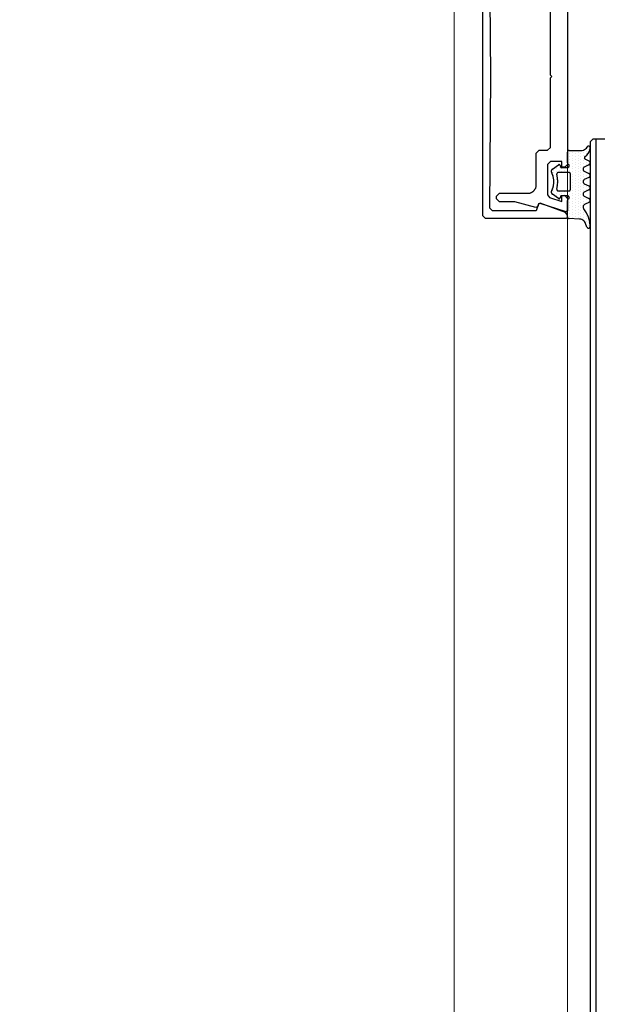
# Model space of a CAD drawing. Extents: x 4615668 to 9294084, y 5325188 to 10688993.
# Tile 162 of 256: x 4635721 to 4635732, y 5332008 to 5332025. Entities that reach past the tile are written whole.
import ezdxf
from ezdxf import colors
from ezdxf.entities.mleader import LeaderData, LeaderLine
from ezdxf.math import Vec2, Vec3

# ---------------------------------------------------------------- set-up
doc = ezdxf.new("R2010")
doc.units = 0
doc.header["$MEASUREMENT"] = 0
doc.layers.add('A_wymiary', color=152, linetype='Continuous', lineweight=5)
doc.layers.add('Wymiat 100', color=251, linetype='Continuous', lineweight=5)
for name, color, linetype in [('CrossSectionsGlass', 7, 'Continuous'), ('CrossSectionsGums', 7, 'Continuous'), ('CrossSectionsProfils', 7, 'Continuous'), ('STOLARKA', 4, 'Continuous')]:
    doc.layers.add(name, color=color, linetype=linetype)
doc.styles.get("Standard").update_dxf_attribs({"font": 'txt.shx'})

# ---------------------------------------------------------------- blocks, each defined once
blk = doc.blocks.new('5032252X', base_point=(219.53, 286.06))
at = {"layer": 'CrossSectionsProfils', "flags": 128}
blk.add_lwpolyline([(242.62, 280.48), (241.63, 276.79), (241.63, 274.06), (241.13, 273.56), (240.63, 273.56), (240.13, 274.06), (240.13, 279.06), (240.12, 279.13), (240.12, 279.19), (240.11, 279.26), (240.1, 279.32), (240.09, 279.39), (240.08, 279.45), (240.06, 279.51), (240.04, 279.58), (240.01, 279.64), (239.99, 279.7), (239.96, 279.76), (239.93, 279.81), (239.89, 279.87), (239.86, 279.92), (239.82, 279.98), (239.78, 280.03), (239.73, 280.08), (239.69, 280.12), (239.64, 280.17), (239.59, 280.21), (239.54, 280.25), (239.49, 280.29), (239.43, 280.33), (239.38, 280.36), (239.32, 280.39), (239.26, 280.42), (239.2, 280.45), (239.14, 280.47), (239.08, 280.49), (239.01, 280.51), (238.95, 280.53), (238.89, 280.54), (238.82, 280.55), (238.76, 280.56), (238.69, 280.56), (238.63, 280.56), (233.03, 280.56), (232.53, 281.06), (232.53, 282.56), (232.03, 283.06), (219.78, 283.06), (219.53, 283.31), (219.28, 283.06), (207.03, 283.06), (206.53, 282.56), (206.53, 281.06), (206.03, 280.56), (200.43, 280.56), (200.36, 280.56), (200.3, 280.56), (200.23, 280.55), (200.17, 280.54), (200.1, 280.53), (200.04, 280.51), (199.98, 280.49), (199.91, 280.47), (199.85, 280.45), (199.79, 280.42), (199.73, 280.39), (199.68, 280.36), (199.62, 280.33), (199.57, 280.29), (199.51, 280.25), (199.46, 280.21), (199.41, 280.17), (199.37, 280.12), (199.32, 280.08), (199.28, 280.03), (199.24, 279.98), (199.2, 279.92), (199.16, 279.87), (199.13, 279.81), (199.1, 279.76), (199.07, 279.7), (199.04, 279.64), (199.02, 279.58), (199, 279.51), (198.98, 279.45), (198.96, 279.39), (198.95, 279.32), (198.94, 279.26), (198.93, 279.19), (198.93, 279.13), (198.93, 279.06), (198.93, 274.06), (198.43, 273.56), (197.93, 273.56), (197.43, 274.06), (197.43, 276.79), (196.44, 280.48), (196.62, 280.84), (196.99, 280.97), (197.12, 281.22), (195.64, 285.8), (195.83, 286.06), (198.03, 286.06), (198.53, 285.56), (198.53, 285.07), (197.45, 285.07), (198.15, 282.91), (198.62, 282.56), (204.03, 282.56), (204.53, 283.06), (204.53, 285.07), (203.53, 285.07), (203.53, 285.56), (204.03, 286.06), (235.03, 286.06), (235.53, 285.56), (235.53, 285.07), (234.53, 285.07), (234.53, 283.06), (235.03, 282.56), (240.43, 282.56), (240.9, 282.91), (241.6, 285.07), (240.53, 285.07), (240.53, 285.56), (241.03, 286.06), (243.23, 286.06), (243.42, 285.8), (241.94, 281.22), (242.06, 280.97), (242.43, 280.84), (242.62, 280.48)], dxfattribs=at)
blk = doc.blocks.new('K41_7891_X', base_point=(69.24231, 1066.76321))
at = {"layer": 'CrossSectionsProfils'}
for p, q in [((44.44231, 1066.76321), (44.24231, 1066.56321)), ((44.24231, 1066.56321), (44.24231, 1052.26321)), ((44.77159, 1066.76321), (44.44231, 1066.76321)), ((45.24143, 1066.43422), (44.77159, 1066.76321)), ((46.88025, 1061.93161), (45.24143, 1066.43422)), ((93.24318, 1066.43422), (91.60437, 1061.93161)), ((93.71303, 1066.76321), (93.24318, 1066.43422)), ((94.04231, 1066.76321), (93.71303, 1066.76321)), ((94.24231, 1066.56321), (94.04231, 1066.76321)), ((94.24231, 1052.26321), (94.24231, 1066.56321)), ((45.54231, 1061.23181), (46.76071, 1061.67527)), ((45.54231, 1053.56323), (45.54231, 1061.23181)), ((46.76071, 1061.67527), (46.88025, 1061.93161)), ((91.60437, 1061.93161), (91.7239, 1061.67527)), ((91.7239, 1061.67527), (92.94231, 1061.23181)), ((92.94231, 1061.23181), (92.94231, 1053.56323)), ((44.24231, 1052.26321), (44.74231, 1051.76321)), ((46.04662, 1053.06324), (45.54231, 1053.56323)), ((69.24231, 1053.26321), (46.04662, 1053.06324)), ((92.438, 1053.06324), (69.24231, 1053.26321)), ((92.94231, 1053.56323), (92.438, 1053.06324)), ((93.74231, 1051.76321), (94.24231, 1052.26321)), ((44.74231, 1051.76321), (93.74231, 1051.76321))]:
    blk.add_line(p, q, dxfattribs=at)
blk = doc.blocks.new('Hatch19036', base_point=(5719.19, 731.85))
at = {"layer": 'CrossSectionsGums', "color": 8}
for p, q in [((6276.66, 666.61), (6276.66, 666.61)), ((6277.14, 666.61), (6277.14, 666.61)), ((6279.52, 666.61), (6279.52, 666.61)), ((6281.42, 666.61), (6281.42, 666.61)), ((6281.9, 666.61), (6281.9, 666.61)), ((6283.8, 666.61), (6283.8, 666.61)), ((6285.71, 666.61), (6285.71, 666.61)), ((6286.19, 666.61), (6286.19, 666.61)), ((6289.52, 666.61), (6289.52, 666.61)), ((6290, 666.61), (6290, 666.61)), ((6290.47, 666.61), (6290.47, 666.61)), ((6276.9, 666.14), (6276.9, 666.14)), ((6277.37, 665.18), (6277.37, 665.18)), ((6277.38, 666.14), (6277.38, 666.14)), ((6277.61, 665.66), (6277.61, 665.66)), ((6277.85, 666.14), (6277.85, 666.14)), ((6277.85, 665.18), (6277.85, 665.18)), ((6278.09, 665.66), (6278.09, 665.66)), ((6278.33, 665.18), (6278.33, 665.18)), ((6278.57, 665.66), (6278.57, 665.66)), ((6278.8, 665.18), (6278.8, 665.18)), ((6279.04, 665.66), (6279.04, 665.66)), ((6279.28, 666.14), (6279.28, 666.14)), ((6279.28, 665.18), (6279.28, 665.18)), ((6279.52, 665.66), (6279.52, 665.66)), ((6279.76, 666.14), (6279.76, 666.14)), ((6279.76, 665.18), (6279.76, 665.18)), ((6279.99, 665.66), (6279.99, 665.66)), ((6280.23, 665.18), (6280.23, 665.18)), ((6280.71, 665.18), (6280.71, 665.18)), ((6280.95, 665.66), (6280.95, 665.66)), ((6281.18, 665.18), (6281.18, 665.18)), ((6281.19, 666.14), (6281.19, 666.14)), ((6281.42, 665.66), (6281.42, 665.66)), ((6281.66, 666.14), (6281.66, 666.14)), ((6281.66, 665.18), (6281.66, 665.18)), ((6281.9, 665.66), (6281.9, 665.66)), ((6282.14, 666.14), (6282.14, 666.14)), ((6282.14, 665.18), (6282.14, 665.18)), ((6282.38, 665.66), (6282.38, 665.66)), ((6282.61, 665.18), (6282.61, 665.18)), ((6283.09, 665.18), (6283.09, 665.18)), ((6283.33, 665.66), (6283.33, 665.66)), ((6283.57, 666.14), (6283.57, 666.14)), ((6283.57, 665.18), (6283.57, 665.18)), ((6283.8, 665.66), (6283.8, 665.66)), ((6284.04, 666.14), (6284.04, 666.14)), ((6284.04, 665.18), (6284.04, 665.18)), ((6284.28, 665.66), (6284.28, 665.66)), ((6284.52, 665.18), (6284.52, 665.18)), ((6284.99, 665.18), (6284.99, 665.18)), ((6285.23, 665.66), (6285.23, 665.66)), ((6285.47, 666.14), (6285.47, 666.14)), ((6285.47, 665.18), (6285.47, 665.18)), ((6285.71, 665.66), (6285.71, 665.66)), ((6285.95, 666.14), (6285.95, 666.14)), ((6285.95, 665.18), (6285.95, 665.18)), ((6286.19, 665.66), (6286.19, 665.66)), ((6286.42, 666.14), (6286.42, 666.14)), ((6286.42, 665.18), (6286.42, 665.18)), ((6286.66, 665.66), (6286.66, 665.66)), ((6286.9, 665.18), (6286.9, 665.18)), ((6287.38, 665.18), (6287.38, 665.18)), ((6287.61, 665.66), (6287.61, 665.66)), ((6287.85, 665.18), (6287.85, 665.18)), ((6288.09, 665.66), (6288.09, 665.66)), ((6288.33, 666.14), (6288.33, 666.14)), ((6288.33, 665.18), (6288.33, 665.18)), ((6288.57, 665.66), (6288.57, 665.66)), ((6288.8, 666.14), (6288.8, 666.14)), ((6288.8, 665.18), (6288.8, 665.18)), ((6289.04, 665.66), (6289.04, 665.66)), ((6289.28, 666.14), (6289.28, 666.14)), ((6289.28, 665.18), (6289.28, 665.18)), ((6289.52, 665.66), (6289.52, 665.66)), ((6289.76, 666.14), (6289.76, 666.14)), ((6290.23, 666.14), (6290.23, 666.14)), ((6277.37, 664.23), (6277.37, 664.23)), ((6277.38, 663.28), (6277.38, 663.28)), ((6277.61, 664.71), (6277.61, 664.71)), ((6277.61, 663.76), (6277.61, 663.76)), ((6277.85, 664.23), (6277.85, 664.23)), ((6277.85, 663.28), (6277.85, 663.28)), ((6278.09, 664.71), (6278.09, 664.71)), ((6278.09, 663.76), (6278.09, 663.76)), ((6278.33, 664.23), (6278.33, 664.23)), ((6278.33, 663.28), (6278.33, 663.28)), ((6278.57, 664.71), (6278.57, 664.71)), ((6278.57, 663.76), (6278.57, 663.76)), ((6278.8, 664.23), (6278.8, 664.23)), ((6278.8, 663.28), (6278.8, 663.28)), ((6279.04, 664.71), (6279.04, 664.71)), ((6279.04, 663.76), (6279.04, 663.76)), ((6279.28, 664.23), (6279.28, 664.23)), ((6279.28, 663.28), (6279.28, 663.28)), ((6279.52, 664.71), (6279.52, 664.71)), ((6279.52, 663.76), (6279.52, 663.76)), ((6279.76, 664.23), (6279.76, 664.23)), ((6279.76, 663.28), (6279.76, 663.28)), ((6279.99, 664.71), (6279.99, 664.71)), ((6279.99, 663.76), (6279.99, 663.76)), ((6280.23, 664.23), (6280.23, 664.23)), ((6280.23, 663.28), (6280.23, 663.28)), ((6280.47, 664.71), (6280.47, 664.71)), ((6280.47, 663.76), (6280.47, 663.76)), ((6280.71, 664.23), (6280.71, 664.23)), ((6280.71, 663.28), (6280.71, 663.28)), ((6280.95, 664.71), (6280.95, 664.71)), ((6280.95, 663.76), (6280.95, 663.76)), ((6281.18, 664.23), (6281.18, 664.23)), ((6281.19, 663.28), (6281.19, 663.28)), ((6281.42, 664.71), (6281.42, 664.71)), ((6281.42, 663.76), (6281.42, 663.76)), ((6281.66, 664.23), (6281.66, 664.23)), ((6281.9, 664.71), (6281.9, 664.71)), ((6281.9, 663.76), (6281.9, 663.76)), ((6282.14, 664.23), (6282.14, 664.23)), ((6282.38, 664.71), (6282.38, 664.71)), ((6282.38, 663.76), (6282.38, 663.76)), ((6282.61, 664.23), (6282.61, 664.23)), ((6282.85, 664.71), (6282.85, 664.71)), ((6282.85, 663.76), (6282.85, 663.76)), ((6283.09, 664.23), (6283.09, 664.23)), ((6283.33, 664.71), (6283.33, 664.71)), ((6283.33, 663.76), (6283.33, 663.76)), ((6283.57, 664.23), (6283.57, 664.23)), ((6283.8, 664.71), (6283.8, 664.71)), ((6283.8, 663.76), (6283.8, 663.76)), ((6284.04, 664.23), (6284.04, 664.23)), ((6284.28, 664.71), (6284.28, 664.71)), ((6284.28, 663.76), (6284.28, 663.76)), ((6284.52, 664.23), (6284.52, 664.23)), ((6284.52, 663.28), (6284.52, 663.28)), ((6284.76, 664.71), (6284.76, 664.71)), ((6284.76, 663.76), (6284.76, 663.76)), ((6284.99, 664.23), (6284.99, 664.23)), ((6285, 663.28), (6285, 663.28)), ((6285.23, 664.71), (6285.23, 664.71)), ((6285.23, 663.76), (6285.23, 663.76)), ((6285.47, 664.23), (6285.47, 664.23)), ((6285.47, 663.28), (6285.47, 663.28)), ((6285.71, 664.71), (6285.71, 664.71)), ((6285.71, 663.76), (6285.71, 663.76)), ((6285.95, 664.23), (6285.95, 664.23)), ((6285.95, 663.28), (6285.95, 663.28)), ((6286.19, 664.71), (6286.19, 664.71)), ((6286.19, 663.76), (6286.19, 663.76)), ((6286.42, 664.23), (6286.42, 664.23)), ((6286.42, 663.28), (6286.42, 663.28)), ((6286.66, 664.71), (6286.66, 664.71)), ((6286.66, 663.76), (6286.66, 663.76)), ((6286.9, 664.23), (6286.9, 664.23)), ((6286.9, 663.28), (6286.9, 663.28)), ((6287.14, 664.71), (6287.14, 664.71)), ((6287.14, 663.76), (6287.14, 663.76)), ((6287.38, 664.23), (6287.38, 664.23)), ((6287.38, 663.28), (6287.38, 663.28)), ((6287.61, 664.71), (6287.61, 664.71)), ((6287.61, 663.76), (6287.61, 663.76)), ((6287.85, 664.23), (6287.85, 664.23)), ((6287.85, 663.28), (6287.85, 663.28)), ((6288.09, 664.71), (6288.09, 664.71)), ((6288.09, 663.76), (6288.09, 663.76)), ((6288.33, 664.23), (6288.33, 664.23)), ((6288.33, 663.28), (6288.33, 663.28)), ((6288.57, 664.71), (6288.57, 664.71)), ((6288.57, 663.76), (6288.57, 663.76)), ((6288.8, 664.23), (6288.8, 664.23)), ((6288.8, 663.28), (6288.8, 663.28)), ((6289.04, 664.71), (6289.04, 664.71)), ((6289.04, 663.76), (6289.04, 663.76)), ((6289.28, 664.23), (6289.28, 664.23)), ((6280.47, 662.8), (6280.47, 662.8)), ((6280.47, 661.85), (6280.47, 661.85)), ((6280.71, 662.33), (6280.71, 662.33)), ((6280.95, 662.8), (6280.95, 662.8)), ((6280.95, 661.85), (6280.95, 661.85)), ((6284.52, 662.33), (6284.52, 662.33)), ((6284.76, 662.8), (6284.76, 662.8)), ((6284.76, 661.85), (6284.76, 661.85)), ((6284.99, 662.33), (6284.99, 662.33)), ((6285.23, 662.8), (6285.23, 662.8)), ((6285.23, 661.85), (6285.23, 661.85)), ((6279.76, 661.37), (6279.76, 661.37)), ((6280.23, 661.37), (6280.23, 661.37)), ((6280.47, 660.9), (6280.47, 660.9)), ((6280.71, 661.37), (6280.71, 661.37)), ((6280.71, 660.42), (6280.71, 660.42)), ((6280.95, 660.9), (6280.95, 660.9)), ((6281.19, 660.42), (6281.19, 660.42)), ((6281.42, 660.9), (6281.42, 660.9)), ((6281.66, 660.42), (6281.66, 660.42)), ((6281.9, 660.9), (6281.9, 660.9)), ((6282.14, 660.42), (6282.14, 660.42)), ((6282.38, 660.9), (6282.38, 660.9)), ((6282.85, 660.9), (6282.85, 660.9)), ((6283.33, 660.9), (6283.33, 660.9)), ((6283.57, 660.42), (6283.57, 660.42)), ((6283.8, 660.9), (6283.8, 660.9)), ((6284.04, 660.42), (6284.04, 660.42)), ((6284.28, 660.9), (6284.28, 660.9)), ((6284.52, 661.37), (6284.52, 661.37)), ((6284.52, 660.42), (6284.52, 660.42)), ((6284.76, 660.9), (6284.76, 660.9)), ((6284.99, 661.37), (6284.99, 661.37)), ((6285, 660.42), (6285, 660.42)), ((6285.23, 660.9), (6285.23, 660.9)), ((6285.47, 661.37), (6285.47, 661.37))]:
    blk.add_line(p, q, dxfattribs=at)
blk = doc.blocks.new('120480', base_point=(6282.48, 662.75))
at = {"layer": 'CrossSectionsGums', "color": 1}
for p, q in [((6276.5, 666.64), (6276.48, 666.59)), ((6276.51, 666.69), (6276.5, 666.64)), ((6276.54, 666.73), (6276.51, 666.69)), ((6276.58, 666.77), (6276.54, 666.73)), ((6276.62, 666.8), (6276.58, 666.77)), ((6276.66, 666.82), (6276.62, 666.8)), ((6276.71, 666.84), (6276.66, 666.82)), ((6276.76, 666.85), (6276.71, 666.84)), ((6276.81, 666.85), (6276.76, 666.85)), ((6277.16, 666.78), (6276.81, 666.85)), ((6277.49, 666.66), (6277.16, 666.78)), ((6277.79, 666.48), (6277.49, 666.66)), ((6278.8, 666.01), (6279.08, 666.62)), ((6279.11, 666.68), (6279.08, 666.62)), ((6279.16, 666.73), (6279.11, 666.68)), ((6279.21, 666.78), (6279.16, 666.73)), ((6279.27, 666.81), (6279.21, 666.78)), ((6279.34, 666.83), (6279.27, 666.81)), ((6279.41, 666.85), (6279.34, 666.83)), ((6279.48, 666.85), (6279.41, 666.85)), ((6279.55, 666.83), (6279.48, 666.85)), ((6279.61, 666.81), (6279.55, 666.83)), ((6279.67, 666.78), (6279.61, 666.81)), ((6279.72, 666.73), (6279.67, 666.78)), ((6279.77, 666.68), (6279.72, 666.73)), ((6279.8, 666.62), (6279.77, 666.68)), ((6279.8, 666.62), (6280.18, 665.81)), ((6280.9, 665.81), (6281.28, 666.62)), ((6281.31, 666.68), (6281.28, 666.62)), ((6281.36, 666.73), (6281.31, 666.68)), ((6281.41, 666.78), (6281.36, 666.73)), ((6281.47, 666.81), (6281.41, 666.78)), ((6281.54, 666.83), (6281.47, 666.81)), ((6281.61, 666.85), (6281.54, 666.83)), ((6281.68, 666.85), (6281.61, 666.85)), ((6281.75, 666.83), (6281.68, 666.85)), ((6281.81, 666.81), (6281.75, 666.83)), ((6281.87, 666.78), (6281.81, 666.81)), ((6281.92, 666.73), (6281.87, 666.78)), ((6281.97, 666.68), (6281.92, 666.73)), ((6282, 666.62), (6281.97, 666.68)), ((6282, 666.62), (6282.38, 665.81)), ((6283.1, 665.81), (6283.48, 666.62)), ((6283.51, 666.68), (6283.48, 666.62)), ((6283.56, 666.73), (6283.51, 666.68)), ((6283.61, 666.78), (6283.56, 666.73)), ((6283.67, 666.81), (6283.61, 666.78)), ((6283.74, 666.83), (6283.67, 666.81)), ((6283.81, 666.85), (6283.74, 666.83)), ((6283.88, 666.85), (6283.81, 666.85)), ((6283.95, 666.83), (6283.88, 666.85)), ((6284.01, 666.81), (6283.95, 666.83)), ((6284.07, 666.78), (6284.01, 666.81)), ((6284.12, 666.73), (6284.07, 666.78)), ((6284.17, 666.68), (6284.12, 666.73)), ((6284.2, 666.62), (6284.17, 666.68)), ((6284.2, 666.62), (6284.58, 665.81)), ((6285.3, 665.81), (6285.68, 666.62)), ((6285.71, 666.68), (6285.68, 666.62)), ((6285.76, 666.73), (6285.71, 666.68)), ((6285.81, 666.78), (6285.76, 666.73)), ((6285.87, 666.81), (6285.81, 666.78)), ((6285.94, 666.83), (6285.87, 666.81)), ((6286.01, 666.85), (6285.94, 666.83)), ((6286.08, 666.85), (6286.01, 666.85)), ((6286.15, 666.83), (6286.08, 666.85)), ((6286.21, 666.81), (6286.15, 666.83)), ((6286.27, 666.78), (6286.21, 666.81)), ((6286.32, 666.73), (6286.27, 666.78)), ((6286.37, 666.68), (6286.32, 666.73)), ((6286.4, 666.62), (6286.37, 666.68)), ((6286.4, 666.62), (6286.75, 665.87)), ((6289.8, 666.76), (6288.98, 666.54)), ((6290.64, 666.85), (6289.8, 666.76)), ((6290.69, 666.84), (6290.64, 666.85)), ((6290.74, 666.83), (6290.69, 666.84)), ((6290.79, 666.81), (6290.74, 666.83)), ((6290.83, 666.78), (6290.79, 666.81)), ((6290.87, 666.74), (6290.83, 666.78)), ((6290.9, 666.7), (6290.87, 666.74)), ((6290.92, 666.65), (6290.9, 666.7)), ((6290.94, 666.6), (6290.92, 666.65)), ((6290.94, 666.55), (6290.94, 666.6)), ((6276.48, 666.59), (6276.48, 666.54)), ((6276.48, 666.54), (6276.49, 666.49)), ((6276.49, 666.49), (6276.5, 666.44)), ((6276.5, 666.44), (6276.52, 666.39)), ((6276.52, 666.39), (6276.55, 666.35)), ((6276.55, 666.35), (6276.59, 666.32)), ((6276.59, 666.32), (6276.63, 666.29)), ((6276.81, 666.17), (6276.63, 666.29)), ((6276.96, 666.02), (6276.81, 666.17)), ((6277.08, 665.85), (6276.96, 666.02)), ((6277.17, 665.66), (6277.08, 665.85)), ((6277.22, 665.45), (6277.17, 665.66)), ((6277.24, 665.24), (6277.22, 665.45)), ((6277.24, 663.15), (6277.24, 665.24)), ((6278.05, 666.24), (6277.79, 666.48)), ((6278.28, 665.97), (6278.05, 666.24)), ((6278.28, 665.97), (6278.31, 665.93)), ((6278.31, 665.93), (6278.35, 665.9)), ((6278.35, 665.9), (6278.39, 665.87)), ((6278.39, 665.87), (6278.44, 665.85)), ((6278.44, 665.85), (6278.5, 665.84)), ((6278.5, 665.84), (6278.55, 665.84)), ((6278.55, 665.84), (6278.6, 665.85)), ((6278.6, 665.85), (6278.65, 665.87)), ((6278.65, 665.87), (6278.7, 665.89)), ((6278.7, 665.89), (6278.74, 665.93)), ((6278.74, 665.93), (6278.77, 665.97)), ((6278.77, 665.97), (6278.8, 666.01)), ((6280.18, 665.81), (6280.21, 665.75)), ((6280.21, 665.75), (6280.26, 665.7)), ((6280.26, 665.7), (6280.31, 665.65)), ((6280.31, 665.65), (6280.37, 665.62)), ((6280.37, 665.62), (6280.44, 665.6)), ((6280.44, 665.6), (6280.51, 665.58)), ((6280.51, 665.58), (6280.58, 665.58)), ((6280.58, 665.58), (6280.65, 665.6)), ((6280.65, 665.6), (6280.71, 665.62)), ((6280.71, 665.62), (6280.77, 665.65)), ((6280.77, 665.65), (6280.82, 665.7)), ((6280.82, 665.7), (6280.87, 665.75)), ((6280.87, 665.75), (6280.9, 665.81)), ((6282.38, 665.81), (6282.41, 665.75)), ((6282.41, 665.75), (6282.46, 665.7)), ((6282.46, 665.7), (6282.51, 665.65)), ((6282.51, 665.65), (6282.57, 665.62)), ((6282.57, 665.62), (6282.64, 665.6)), ((6282.64, 665.6), (6282.71, 665.58)), ((6282.71, 665.58), (6282.78, 665.58)), ((6282.78, 665.58), (6282.85, 665.6)), ((6282.85, 665.6), (6282.91, 665.62)), ((6282.91, 665.62), (6282.97, 665.65)), ((6282.97, 665.65), (6283.02, 665.7)), ((6283.02, 665.7), (6283.07, 665.75)), ((6283.07, 665.75), (6283.1, 665.81)), ((6284.58, 665.81), (6284.61, 665.75)), ((6284.61, 665.75), (6284.66, 665.7)), ((6284.66, 665.7), (6284.71, 665.65)), ((6284.71, 665.65), (6284.77, 665.62)), ((6284.77, 665.62), (6284.84, 665.6)), ((6284.84, 665.6), (6284.91, 665.58)), ((6284.91, 665.58), (6284.98, 665.58)), ((6284.98, 665.58), (6285.05, 665.6)), ((6285.05, 665.6), (6285.11, 665.62)), ((6285.11, 665.62), (6285.17, 665.65)), ((6285.17, 665.65), (6285.22, 665.7)), ((6285.22, 665.7), (6285.27, 665.75)), ((6285.27, 665.75), (6285.3, 665.81)), ((6286.75, 665.87), (6286.8, 665.79)), ((6286.8, 665.79), (6286.86, 665.72)), ((6286.86, 665.72), (6286.93, 665.67)), ((6286.93, 665.67), (6287.01, 665.62)), ((6287.01, 665.62), (6287.1, 665.59)), ((6287.1, 665.59), (6287.19, 665.58)), ((6287.19, 665.58), (6287.28, 665.59)), ((6287.28, 665.59), (6287.37, 665.61)), ((6287.37, 665.61), (6287.45, 665.65)), ((6287.45, 665.65), (6287.52, 665.7)), ((6288.22, 666.18), (6287.52, 665.7)), ((6288.98, 666.54), (6288.22, 666.18)), ((6289.34, 664.98), (6289.24, 663.13)), ((6289.37, 665.17), (6289.34, 664.98)), ((6289.42, 665.37), (6289.37, 665.17)), ((6289.52, 665.54), (6289.42, 665.37)), ((6289.63, 665.7), (6289.52, 665.54)), ((6289.78, 665.84), (6289.63, 665.7)), ((6289.94, 665.96), (6289.78, 665.84)), ((6290.13, 666.04), (6289.94, 665.96)), ((6290.74, 666.27), (6290.13, 666.04)), ((6290.74, 666.27), (6290.79, 666.29)), ((6290.79, 666.29), (6290.84, 666.32)), ((6290.84, 666.32), (6290.87, 666.36)), ((6290.87, 666.36), (6290.9, 666.4)), ((6290.9, 666.4), (6290.92, 666.45)), ((6290.92, 666.45), (6290.94, 666.5)), ((6290.94, 666.5), (6290.94, 666.55)), ((6277.24, 663.15), (6277.25, 663.1)), ((6279.84, 663.13), (6279.79, 663.11)), ((6279.89, 663.14), (6279.84, 663.13)), ((6279.94, 663.15), (6279.89, 663.14)), ((6279.99, 663.14), (6279.94, 663.15)), ((6280.04, 663.13), (6279.99, 663.14)), ((6280.09, 663.11), (6280.04, 663.13)), ((6281.15, 663.18), (6281.14, 663.15)), ((6281.14, 663.15), (6281.14, 661.17)), ((6281.17, 663.25), (6281.15, 663.22)), ((6281.15, 663.22), (6281.15, 663.18)), ((6281.19, 663.28), (6281.17, 663.25)), ((6281.21, 663.3), (6281.19, 663.28)), ((6281.24, 663.32), (6281.21, 663.3)), ((6281.27, 663.34), (6281.24, 663.32)), ((6281.31, 663.34), (6281.27, 663.34)), ((6281.34, 663.35), (6281.31, 663.34)), ((6284.14, 663.35), (6281.34, 663.35)), ((6284.18, 663.34), (6284.14, 663.35)), ((6284.21, 663.34), (6284.18, 663.34)), ((6284.24, 663.32), (6284.21, 663.34)), ((6284.27, 663.3), (6284.24, 663.32)), ((6284.3, 663.28), (6284.27, 663.3)), ((6284.32, 663.25), (6284.3, 663.28)), ((6284.33, 663.22), (6284.32, 663.25)), ((6284.34, 663.18), (6284.33, 663.22)), ((6284.34, 663.15), (6284.34, 663.18)), ((6284.34, 661.17), (6284.34, 663.15)), ((6285.44, 663.13), (6285.39, 663.11)), ((6285.49, 663.14), (6285.44, 663.13)), ((6285.54, 663.15), (6285.49, 663.14)), ((6285.59, 663.14), (6285.54, 663.15)), ((6285.64, 663.13), (6285.59, 663.14)), ((6285.69, 663.11), (6285.64, 663.13)), ((6289.23, 663.08), (6289.24, 663.13)), ((6277.25, 663.1), (6277.26, 663.05)), ((6277.26, 663.05), (6277.28, 663)), ((6277.28, 663), (6277.31, 662.96)), ((6277.31, 662.96), (6277.35, 662.92)), ((6277.35, 662.92), (6277.39, 662.89)), ((6277.39, 662.89), (6277.44, 662.87)), ((6277.44, 662.87), (6277.49, 662.85)), ((6277.49, 662.85), (6277.54, 662.85)), ((6279.42, 662.85), (6277.54, 662.85)), ((6279.42, 662.85), (6279.47, 662.85)), ((6279.47, 662.85), (6279.53, 662.87)), ((6279.53, 662.87), (6279.57, 662.89)), ((6279.57, 662.89), (6279.62, 662.92)), ((6279.62, 662.92), (6279.65, 662.95)), ((6279.65, 662.95), (6279.68, 663)), ((6279.71, 663.04), (6279.68, 663)), ((6279.75, 663.08), (6279.71, 663.04)), ((6279.75, 661.41), (6279.74, 661.38)), ((6279.79, 663.11), (6279.75, 663.08)), ((6279.76, 661.44), (6279.75, 661.41)), ((6279.78, 661.48), (6279.76, 661.44)), ((6279.8, 661.5), (6279.78, 661.48)), ((6279.83, 661.52), (6279.8, 661.5)), ((6279.86, 661.54), (6279.83, 661.52)), ((6279.89, 661.55), (6279.86, 661.54)), ((6279.89, 661.55), (6280.24, 661.65)), ((6280.13, 663.08), (6280.09, 663.11)), ((6280.17, 663.04), (6280.13, 663.08)), ((6280.2, 663), (6280.17, 663.04)), ((6280.22, 662.95), (6280.2, 663)), ((6280.24, 662.9), (6280.22, 662.95)), ((6280.24, 662.85), (6280.24, 662.9)), ((6280.24, 661.65), (6280.24, 662.85)), ((6285.25, 662.9), (6285.24, 662.85)), ((6285.24, 662.85), (6285.24, 661.65)), ((6285.24, 661.65), (6285.59, 661.55)), ((6285.26, 662.95), (6285.25, 662.9)), ((6285.28, 663), (6285.26, 662.95)), ((6285.31, 663.04), (6285.28, 663)), ((6285.35, 663.08), (6285.31, 663.04)), ((6285.39, 663.11), (6285.35, 663.08)), ((6285.63, 661.54), (6285.59, 661.55)), ((6285.66, 661.52), (6285.63, 661.54)), ((6285.68, 661.5), (6285.66, 661.52)), ((6285.71, 661.48), (6285.68, 661.5)), ((6285.73, 663.08), (6285.69, 663.11)), ((6285.72, 661.45), (6285.71, 661.48)), ((6285.74, 661.41), (6285.72, 661.45)), ((6285.77, 663.04), (6285.73, 663.08)), ((6285.74, 661.38), (6285.74, 661.41)), ((6285.8, 663), (6285.77, 663.04)), ((6285.8, 663), (6285.83, 662.96)), ((6285.83, 662.96), (6285.87, 662.92)), ((6285.87, 662.92), (6285.91, 662.89)), ((6285.91, 662.89), (6285.96, 662.87)), ((6285.96, 662.87), (6286.01, 662.85)), ((6286.01, 662.85), (6286.06, 662.85)), ((6288.94, 662.85), (6286.06, 662.85)), ((6288.94, 662.85), (6288.99, 662.85)), ((6288.99, 662.85), (6289.04, 662.86)), ((6289.04, 662.86), (6289.09, 662.89)), ((6289.09, 662.89), (6289.13, 662.91)), ((6289.13, 662.91), (6289.17, 662.95)), ((6289.17, 662.95), (6289.2, 662.99)), ((6289.2, 662.99), (6289.22, 663.03)), ((6289.22, 663.03), (6289.23, 663.08)), ((6279.74, 661.38), (6279.74, 661.34)), ((6279.74, 661.34), (6279.75, 661.31)), ((6279.75, 661.31), (6279.76, 661.28)), ((6279.76, 661.28), (6279.78, 661.25)), ((6280.53, 660.18), (6279.78, 661.25)), ((6280.53, 660.18), (6280.56, 660.13)), ((6280.56, 660.13), (6280.61, 660.1)), ((6280.61, 660.1), (6280.66, 660.07)), ((6280.66, 660.07), (6280.72, 660.05)), ((6280.72, 660.05), (6280.77, 660.05)), ((6281.07, 660.05), (6280.77, 660.05)), ((6281.07, 660.05), (6281.1, 660.05)), ((6281.1, 660.05), (6281.14, 660.06)), ((6281.14, 661.17), (6281.15, 661.14)), ((6281.14, 660.06), (6281.17, 660.07)), ((6281.15, 661.14), (6281.16, 661.1)), ((6281.16, 661.1), (6281.17, 661.07)), ((6281.17, 661.07), (6281.19, 661.04)), ((6281.17, 660.07), (6281.2, 660.08)), ((6281.19, 661.04), (6281.22, 661.02)), ((6281.8, 660.31), (6281.2, 660.08)), ((6281.22, 661.02), (6281.25, 661)), ((6281.25, 661), (6281.28, 660.98)), ((6281.28, 660.98), (6281.32, 660.97)), ((6281.32, 660.97), (6281.36, 660.97)), ((6281.36, 660.97), (6281.39, 660.98)), ((6282.06, 661.11), (6281.39, 660.98)), ((6282.42, 660.43), (6281.8, 660.31)), ((6282.74, 661.15), (6282.06, 661.11)), ((6283.06, 660.43), (6282.42, 660.43)), ((6283.42, 661.11), (6282.74, 661.15)), ((6283.69, 660.31), (6283.06, 660.43)), ((6284.09, 660.98), (6283.42, 661.11)), ((6284.28, 660.08), (6283.69, 660.31)), ((6284.09, 660.98), (6284.13, 660.97)), ((6284.13, 660.97), (6284.16, 660.97)), ((6284.16, 660.97), (6284.2, 660.98)), ((6284.2, 660.98), (6284.23, 661)), ((6284.23, 661), (6284.26, 661.02)), ((6284.26, 661.02), (6284.29, 661.04)), ((6284.28, 660.08), (6284.31, 660.07)), ((6284.29, 661.04), (6284.31, 661.07)), ((6284.31, 661.07), (6284.33, 661.1)), ((6284.31, 660.07), (6284.35, 660.06)), ((6284.33, 661.1), (6284.34, 661.14)), ((6284.34, 661.14), (6284.34, 661.17)), ((6284.35, 660.06), (6284.38, 660.05)), ((6284.38, 660.05), (6284.42, 660.05)), ((6284.71, 660.05), (6284.42, 660.05)), ((6284.71, 660.05), (6284.77, 660.05)), ((6284.77, 660.05), (6284.82, 660.07)), ((6284.82, 660.07), (6284.87, 660.1)), ((6284.87, 660.1), (6284.92, 660.13)), ((6284.92, 660.13), (6284.96, 660.18)), ((6285.71, 661.25), (6284.96, 660.18)), ((6285.71, 661.25), (6285.72, 661.28)), ((6285.72, 661.28), (6285.74, 661.31)), ((6285.74, 661.34), (6285.74, 661.38)), ((6285.74, 661.31), (6285.74, 661.34))]:
    blk.add_line(p, q, dxfattribs=at)
at = {"layer": 'CrossSectionsGums'}
blk.add_blockref('Hatch19036', (5719.19, 731.85), dxfattribs=at)
blk = doc.blocks.new('G$CA57B7548')
at = {"layer": 'A_wymiary', "ltscale": 40}
blk.add_lwpolyline([(2, 45.99), (0, 45.99), (0, 678.989), (2, 678.989), (2, 46.027)], dxfattribs=at)
at = {"layer": 'CrossSectionsGlass'}
for p, q in [((2.4, 407.339), (2.45, 407.389)), ((2.4, 407.339), (2.4, 317.639)), ((2.45, 407.389), (2.95, 407.389)), ((2.5, 407.389), (2.5, 317.589))]:
    blk.add_line(p, q, dxfattribs=at)
at = {"layer": 'CrossSectionsGums', "xscale": -0.1, "yscale": -0.1, "zscale": 0.1, "rotation": 89.99999999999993}
blk.add_blockref('120480', (1.99, 406.66), dxfattribs=at)
at = {"layer": 'CrossSectionsProfils', "xscale": -0.1, "yscale": -0.1, "zscale": 0.1, "rotation": 89.99999999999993}
for name in ['K41_7891_X', '5032252X']:
    blk.add_blockref(name, (2, 408.489), dxfattribs=at)

msp = doc.modelspace()

# ---------------------------------------------------------------- linework, layer by layer
at = {"layer": 'STOLARKA', "color": 5, "lineweight": 0}
msp.add_line((4635729.034, 5331659.289), (4635729.036, 5332294.732), dxfattribs=at)

# ---------------------------------------------------------------- block references
at = {"layer": 'Wymiat 100', "color": 5, "lineweight": 0, "ltscale": 40}
msp.add_blockref('G$CA57B7548', (4635729.034, 5331615.778), dxfattribs=at)

# ---------------------------------------------------------------- leaders
at = {"layer": 'A_wymiary', "ltscale": 40}
ml = msp.add_multileader_mtext('Standard', dxfattribs=at)
ml.set_content('{\\C146;\\c9000464;kątownik alu. 20x20\\P RAL kolor fasady}', color=4)
ml.set_leader_properties()
ml.build(insert=Vec2(0, 0))
ml.multileader.update_dxf_attribs({"text_right_attachment_type": 6, "dogleg_length": 0.036, "arrow_head_size": 0.018})
ctx = ml.context
ctx.base_point, ctx.char_height, ctx.arrow_head_size, ctx.landing_gap_size, ctx.plane_origin = Vec3(4635763.472, 5332031.118), 10, 0.018, 0.009, Vec3(4635860.913, 5332074.303)
ctx.right_attachment, ctx.text_align_type = 6, 2
notes = []
notes.append((ctx, [(0, (1, 1, 0), (4635763.436, 5332031.118), (1, 0), 0.036, [(0, [(4635745.932, 5332021.567)], 0, [])])]))
ctx.mtext.insert, ctx.mtext.width, ctx.mtext.defined_height, ctx.mtext.alignment, ctx.mtext.flow_direction = Vec3(4635928.481, 5332037.785), 1666.43207, 407.48, 3, 5
ml = msp.add_multileader_mtext('Standard', dxfattribs=at)
ml.set_content('\\pxi-3,l4,t4;szyba emalitowa \\Pdwukomorowa', color=256)
ml.set_leader_properties()
ml.build(insert=Vec2(0, 0))
ml.multileader.update_dxf_attribs({"text_right_attachment_type": 6, "dogleg_length": 0.036, "arrow_head_size": 0.018})
ctx = ml.context
ctx.base_point, ctx.char_height, ctx.arrow_head_size, ctx.landing_gap_size, ctx.plane_origin = Vec3(4635556.436, 5332014.592), 10, 0.018, 0.009, Vec3(4635795.98, 5331988.208)
ctx.right_attachment, ctx.text_align_type = 6, 2
notes.append((ctx, [(0, (1, 1, 0), (4635691.49, 5332008.592), (-1, 0), 0.036, [(0, [(4635730.636, 5331976.208)], 0, [])])]))
ctx.mtext.insert, ctx.mtext.alignment, ctx.mtext.flow_direction = Vec3(4635691.445, 5332020.592), 3, 5
ml = msp.add_multileader_mtext('Standard', dxfattribs=at)
ml.set_content('wykończenie\\Ppo stronie Zamawiającego', color=4)
ml.set_leader_properties()
ml.build(insert=Vec2(0, 0))
ml.multileader.update_dxf_attribs({"text_right_attachment_type": 6, "dogleg_length": 0.036, "arrow_head_size": 0.018})
ctx = ml.context
ctx.base_point, ctx.char_height, ctx.arrow_head_size, ctx.landing_gap_size, ctx.plane_origin = Vec3(4635791.611, 5332012.191), 10, 0.018, 0.009, Vec3(4635613.586, 5332000.857)
ctx.right_attachment, ctx.text_align_type = 6, 2
notes.append((ctx, [(0, (1, 1, 0), (4635791.575, 5332012.191), (1, 0), 0.036, [(0, [(4635782.271, 5332006.34)], 0, [])])]))
ctx.mtext.insert, ctx.mtext.width, ctx.mtext.defined_height, ctx.mtext.alignment, ctx.mtext.flow_direction = Vec3(4636013.287, 5332018.858), 1666.43207, 407.48, 3, 5
for ctx, leaders in notes:
    for number, flags, end, landing, length, lines in leaders:
        leader = LeaderData()
        leader.index, (leader.has_last_leader_line, leader.has_dogleg_vector, leader.attachment_direction) = number, flags
        leader.last_leader_point, leader.dogleg_vector, leader.dogleg_length = Vec3(end), Vec3(landing), length
        for number, points, colour, breaks in lines:
            line = LeaderLine()
            line.index, line.vertices, line.color, line.breaks = number, Vec3.list(points), colors.encode_raw_color(colour), breaks
            leader.lines.append(line)
        ctx.leaders.append(leader)

doc.saveas('drawing.dxf')
